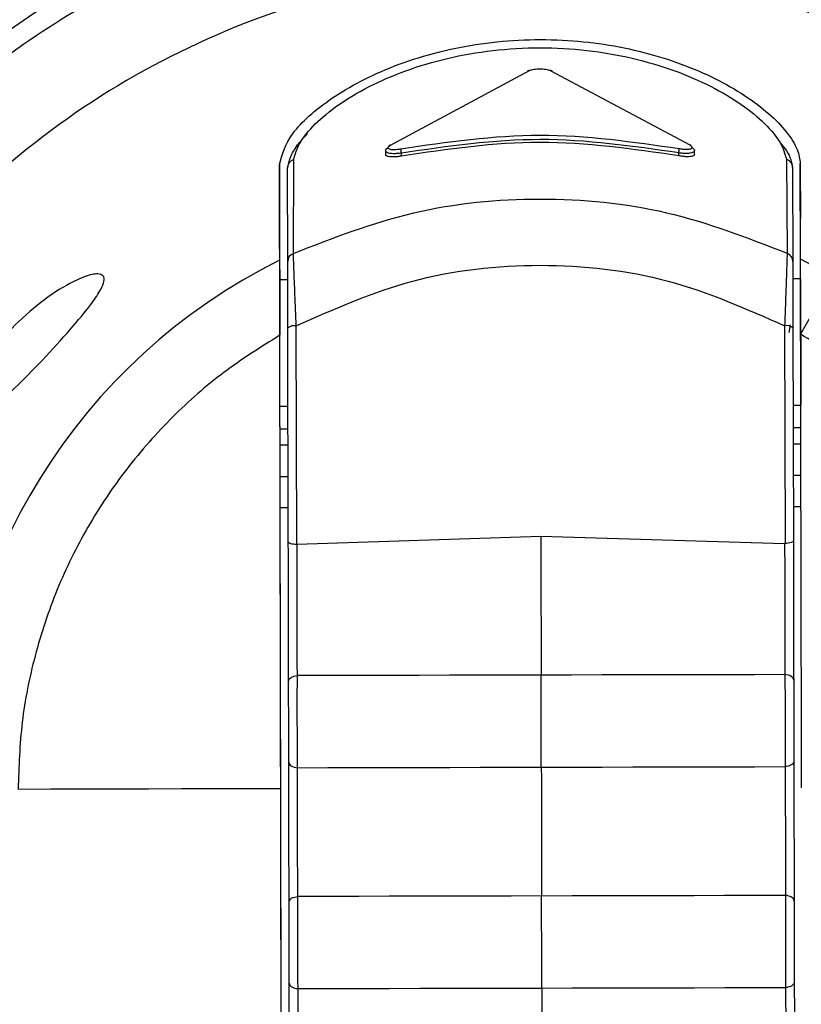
# Model space of a CAD drawing. Header units: inches. Extents: x 170 to 312, y 215 to 248.
# Tile 9 of 216: x 182.3089 to 182.3613, y 222.2951 to 222.3611. Entities that reach past the tile are written whole.
import ezdxf

# ---------------------------------------------------------------- set-up
doc = ezdxf.new("R2010")
doc.units = ezdxf.units.IN
doc.header["$LTSCALE"] = 0.25
doc.header["$MEASUREMENT"] = 0
doc.layers.add('STANDARD MOTOR LH', color=7, linetype='Continuous')

msp = doc.modelspace()

# ---------------------------------------------------------------- linework, layer by layer
at = {"layer": 'STANDARD MOTOR LH'}
for p, q in [((182.333741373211, 222.3526813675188), (182.3430600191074, 222.3576794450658)), ((182.3444513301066, 222.3576807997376), (182.3537906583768, 222.3526984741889)), ((182.3334232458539, 222.352305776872), (182.3334237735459, 222.3520560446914)), ((182.3344811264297, 222.3519513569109), (182.3344807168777, 222.3521465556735)), ((182.3530534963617, 222.3519669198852), (182.3530530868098, 222.3521622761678)), ((182.3541103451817, 222.3520734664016), (182.3541098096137, 222.3523236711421)), ((182.3263137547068, 222.3513726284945), (182.3263272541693, 222.3449667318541)), ((182.3263214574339, 222.3477180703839), (182.3263137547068, 222.3513726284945)), ((182.3272491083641, 222.3454305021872), (182.3272685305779, 222.3517116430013)), ((182.3602686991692, 222.3517382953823), (182.3603148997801, 222.3454434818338)), ((182.3612114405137, 222.3450402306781), (182.3611979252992, 222.3514461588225)), ((182.3611979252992, 222.3514461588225), (182.3612056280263, 222.3477916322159)), ((182.3268686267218, 222.3448795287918), (182.3268554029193, 222.3511511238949)), ((182.3606825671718, 222.3511801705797), (182.3606958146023, 222.344895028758)), ((182.326330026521, 222.3436511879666), (182.3263214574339, 222.3477180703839)), ((182.3272872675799, 222.3443678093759), (182.3272491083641, 222.3454305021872)), ((182.3634226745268, 222.3438685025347), (182.3612114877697, 222.3450402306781)), ((182.3268712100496, 222.3436523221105), (182.326330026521, 222.3436511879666)), ((182.3612142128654, 222.3437247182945), (182.3606982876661, 222.3437236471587)), ((182.3269081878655, 222.3261119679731), (182.3268779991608, 222.3404313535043)), ((182.3274676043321, 222.32594049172), (182.3274367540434, 222.3405756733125)), ((182.3601464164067, 222.3405804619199), (182.3601771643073, 222.3259929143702)), ((182.3605287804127, 222.3406500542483), (182.3604357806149, 222.3401308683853)), ((182.3607052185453, 222.3404387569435), (182.360735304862, 222.3261657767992)), ((182.326347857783, 222.3351944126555), (182.3268890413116, 222.3351955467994)), ((182.3607161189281, 222.3352668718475), (182.3612320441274, 222.3352679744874)), ((182.3612320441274, 222.3352679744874), (182.3612320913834, 222.3352679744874)), ((182.3268922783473, 222.3336582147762), (182.3263510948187, 222.3336570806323)), ((182.3263533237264, 222.3325999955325), (182.3263510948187, 222.3336570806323)), ((182.3612352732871, 222.3337306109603), (182.3607193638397, 222.3337295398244)), ((182.3263533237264, 222.3325999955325), (182.326894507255, 222.3326011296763)), ((182.3607215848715, 222.3326724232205), (182.3612375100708, 222.3326735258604)), ((182.326357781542, 222.3304857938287), (182.3268989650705, 222.3304869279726)), ((182.360726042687, 222.3305582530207), (182.3612419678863, 222.3305593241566)), ((182.326903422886, 222.3283727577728), (182.3263622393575, 222.3283715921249)), ((182.3265570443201, 222.2359643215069), (182.3263622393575, 222.3283715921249)), ((182.3612464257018, 222.3284451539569), (182.3607305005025, 222.328444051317)), ((182.3274977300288, 222.3259405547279), (182.3438209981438, 222.3264892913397)), ((182.3438209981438, 222.3264892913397), (182.3601465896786, 222.3259928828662)), ((182.3274977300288, 222.3259405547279), (182.3274676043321, 222.32594049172)), ((182.3601771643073, 222.3259929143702), (182.3601465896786, 222.3259928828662)), ((182.3265106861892, 222.2579538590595), (182.3264019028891, 222.3095568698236))]:
    msp.add_line(p, q, dxfattribs=at)
at = {"layer": 'STANDARD MOTOR LH', "flags": 128}
for points in [[(182.326347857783, 222.3351944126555), (182.3263477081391, 222.3352664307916), (182.3263465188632, 222.3358277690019), (182.3263443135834, 222.336874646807), (182.3263413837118, 222.3382656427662), (182.3263381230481, 222.3398129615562), (182.3263349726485, 222.3413075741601), (182.3263323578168, 222.3425476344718), (182.3263306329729, 222.343365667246), (182.326330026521, 222.3436511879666)], [(182.3612142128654, 222.3437247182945), (182.3612143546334, 222.3436527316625), (182.3612155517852, 222.3430913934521), (182.361217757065, 222.3420445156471), (182.3612206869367, 222.3406534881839), (182.3612239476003, 222.3391062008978), (182.361227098, 222.337611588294), (182.3612297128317, 222.3363715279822), (182.3612314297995, 222.3355534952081), (182.3612320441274, 222.3352679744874)], [(182.3634226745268, 222.3438685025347), (182.3632805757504, 222.343619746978), (182.363092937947, 222.3432912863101), (182.3628627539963, 222.3428883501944), (182.3625936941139, 222.3424173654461), (182.3622900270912, 222.3418857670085), (182.3619565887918, 222.3413020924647), (182.3615986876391, 222.3406755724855), (182.3612220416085, 222.3400161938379)], [(182.3263510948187, 222.3336570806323), (182.3263502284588, 222.3340695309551), (182.3263493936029, 222.3344661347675), (182.326348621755, 222.3348316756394), (182.326347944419, 222.3351520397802), (182.326347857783, 222.3351944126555)], [(182.326357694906, 222.3305264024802), (182.326357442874, 222.3306467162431), (182.326357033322, 222.3308421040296), (182.3263564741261, 222.3311050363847), (182.3263558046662, 222.3314254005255), (182.3263550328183, 222.3317909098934), (182.3263541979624, 222.3321875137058), (182.3263533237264, 222.3325999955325)], [(182.3263622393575, 222.3283715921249), (182.3263613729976, 222.3287840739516), (182.3263605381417, 222.3291806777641), (182.3263597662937, 222.3295461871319), (182.3263590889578, 222.3298665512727), (182.3263585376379, 222.3301294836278), (182.3263581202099, 222.3303248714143), (182.326357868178, 222.3304451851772), (182.326357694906, 222.3305264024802)], [(182.3269278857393, 222.3167668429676), (182.3269388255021, 222.316835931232), (182.3269715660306, 222.3169026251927), (182.3270249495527, 222.3169646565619), (182.3270971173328, 222.3170197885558), (182.3271855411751, 222.3170661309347), (182.3272871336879, 222.3171020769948), (182.3273983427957, 222.3171263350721), (182.3275152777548, 222.3171380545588)], [(182.3438406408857, 222.3171724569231), (182.341798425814, 222.3171681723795), (182.3397557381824, 222.317163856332), (182.3377130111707, 222.3171595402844), (182.335670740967, 222.3171552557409), (182.3336293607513, 222.3171509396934), (182.3315893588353, 222.3171466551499), (182.3295511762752, 222.3171423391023), (182.3275152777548, 222.3171380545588)], [(182.3601660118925, 222.3172068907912), (182.3581301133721, 222.3172026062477), (182.356091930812, 222.3171982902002), (182.3540519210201, 222.3171940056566), (182.3520105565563, 222.3171896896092), (182.3499682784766, 222.3171854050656), (182.347925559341, 222.3171810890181), (182.3458828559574, 222.3171767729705), (182.3438406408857, 222.3171724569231)], [(182.3607549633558, 222.3168381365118), (182.360743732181, 222.3169071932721), (182.3607107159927, 222.3169737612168), (182.3606570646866, 222.3170355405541), (182.3605846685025, 222.317090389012), (182.3604960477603, 222.317136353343), (182.3603943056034, 222.3171718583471), (182.3602830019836, 222.3171956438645), (182.3601660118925, 222.3172068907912)], [(182.3269393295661, 222.3113404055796), (182.3269505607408, 222.3112713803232), (182.3269835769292, 222.3112047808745), (182.3270372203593, 222.3111430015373), (182.3271096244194, 222.3110881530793), (182.3271982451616, 222.3110421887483), (182.3272999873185, 222.3110066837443), (182.3274112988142, 222.3109828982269), (182.3275282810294, 222.3109716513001)], [(182.3275282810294, 222.3109716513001), (182.3295641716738, 222.3109759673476), (182.3316023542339, 222.3109802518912), (182.3336423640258, 222.3109845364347), (182.3356837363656, 222.3109888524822), (182.3377260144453, 222.3109931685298), (182.3397687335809, 222.3109974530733), (182.3418114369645, 222.3110017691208), (182.3438536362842, 222.3110060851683)], [(182.3438536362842, 222.3110060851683), (182.3458958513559, 222.3110103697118), (182.3479385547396, 222.3110146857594), (182.3499812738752, 222.3110190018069), (182.3520235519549, 222.3110232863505), (182.3540649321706, 222.311027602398), (182.3561049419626, 222.3110319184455), (182.3581431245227, 222.311036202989), (182.3601790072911, 222.3110404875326)], [(182.3607663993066, 222.3114117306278), (182.3607554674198, 222.3113426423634), (182.3607227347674, 222.3112759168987), (182.3606693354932, 222.3112139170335), (182.3605971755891, 222.3111587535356), (182.3605087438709, 222.3111124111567), (182.360407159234, 222.3110764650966), (182.3602959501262, 222.3110522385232), (182.3601790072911, 222.3110404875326)], [(182.3264019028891, 222.3095568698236), (182.3241802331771, 222.309552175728), (182.3219638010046, 222.3095475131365), (182.3197531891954, 222.309542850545), (182.3175489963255, 222.3095381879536), (182.3153518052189, 222.3095335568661), (182.3131621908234, 222.3095289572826), (182.310980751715, 222.3095243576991), (182.3088080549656, 222.3095197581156)], [(182.3269590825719, 222.3019674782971), (182.3269700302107, 222.3020365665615), (182.3270027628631, 222.3021032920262), (182.3270561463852, 222.3021653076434), (182.3271283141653, 222.3022204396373), (182.3272167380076, 222.3022667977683), (182.3273183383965, 222.3023027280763), (182.3274295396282, 222.3023269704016), (182.3275464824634, 222.3023387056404)], [(182.3459140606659, 222.3023774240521), (182.3418296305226, 222.3023688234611), (182.3397869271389, 222.3023645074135), (182.3377442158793, 222.302360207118), (182.3357019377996, 222.3023559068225), (182.3336605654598, 222.3023515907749), (182.3316205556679, 222.3023472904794), (182.3295823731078, 222.3023430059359), (182.3275464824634, 222.3023387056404)], [(182.3601972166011, 222.3024075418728), (182.3581613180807, 222.3024032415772), (182.3561231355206, 222.3023989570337), (182.3540831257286, 222.3023946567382), (182.3520417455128, 222.3023903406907), (182.3499994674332, 222.3023860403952), (182.3479567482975, 222.3023817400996), (182.3459140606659, 222.3023774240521)], [(182.3607861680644, 222.3020388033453), (182.3607749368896, 222.3021078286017), (182.3607419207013, 222.3021744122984), (182.3606882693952, 222.3022362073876), (182.3606158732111, 222.3022910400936), (182.3605272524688, 222.3023370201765), (182.360425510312, 222.3023725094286), (182.3603141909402, 222.302396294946), (182.3601972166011, 222.3024075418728)], [(182.3269705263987, 222.2965410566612), (182.3269817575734, 222.2964720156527), (182.3270147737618, 222.2964054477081), (182.3270684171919, 222.2963436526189), (182.327140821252, 222.2962888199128), (182.3272294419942, 222.2962428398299), (182.327331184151, 222.2962073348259), (182.3274424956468, 222.2961835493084), (182.327559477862, 222.2961723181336)], [(182.3607976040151, 222.2966123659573), (182.3607866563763, 222.2965432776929), (182.3607539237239, 222.2964765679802), (182.3607005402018, 222.296414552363), (182.3606283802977, 222.2963594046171), (182.3605399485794, 222.2963130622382), (182.3604383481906, 222.2962771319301), (182.3603271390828, 222.2962528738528), (182.3602102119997, 222.2962411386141)], [(182.327559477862, 222.2961723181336), (182.3295953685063, 222.2961766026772), (182.3316335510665, 222.2961809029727), (182.3336735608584, 222.2961852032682), (182.3357149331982, 222.2961895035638), (182.3377572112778, 222.2961938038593), (182.3397999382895, 222.2961981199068), (182.3418426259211, 222.2962024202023), (182.3438848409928, 222.2962067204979)], [(182.3438848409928, 222.2962067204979), (182.3459270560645, 222.2962110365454), (182.3479697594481, 222.2962153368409), (182.3500124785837, 222.2962196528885), (182.3520547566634, 222.296223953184), (182.3540961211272, 222.2962282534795), (182.3561361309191, 222.296232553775), (182.3581743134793, 222.2962368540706), (182.3602102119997, 222.2962411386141)]]:
    msp.add_lwpolyline(points, dxfattribs=at)
at = {"layer": 'STANDARD MOTOR LH'}
for centre, radius, start, end in [((182.3438566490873, 222.3095938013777), 0.07336265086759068, 304.5814029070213, 235.6238336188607), ((182.3438439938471, 222.3095936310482), 0.06647414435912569, 309.7737854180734, 230.6860251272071), ((182.3438439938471, 222.3095936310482), 0.06644525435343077, 309.7944362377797, 230.6467784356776), ((182.3438439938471, 222.3095936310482), 0.0652415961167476, 310.6768779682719, 229.564690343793), ((182.3438439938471, 222.3095936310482), 0.06392017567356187, 311.6983682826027, 228.5431638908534), ((182.3438439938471, 222.3095936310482), 0.06203211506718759, 313.264643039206, 226.9769264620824), ((182.3430327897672, 222.3575458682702), 0.0001363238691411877, 78.47824008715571, 155.8409415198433), ((182.3444787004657, 222.3575470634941), 0.000136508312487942, 22.92819328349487, 101.5663887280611), ((182.3337394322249, 222.3525574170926), 0.0001239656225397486, 89.10285729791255, 173.6320293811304), ((182.3537928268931, 222.3525747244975), 0.0001237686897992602, 6.402040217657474, 91.00391454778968), ((182.3361698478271, 222.3525558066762), 0.001738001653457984, 184.613608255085, 193.6194565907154), ((182.3513874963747, 222.3525639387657), 0.001713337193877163, 346.4418037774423, 355.575453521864), ((182.3274686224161, 222.3448720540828), 0.0006000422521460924, 111.4587322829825, 179.2862496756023), ((182.3600961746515, 222.344885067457), 0.0005997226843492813, 0.9517178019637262, 68.610235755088), ((182.3438439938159, 222.3095936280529), 0.03947267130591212, 116.3445910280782, 180.1207844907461), ((182.3273196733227, 222.3398751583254), 0.0007102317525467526, 80.51155967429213, 128.4530619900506), ((182.3602661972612, 222.3398801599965), 0.000710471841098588, 51.83493038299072, 99.7060457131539)]:
    msp.add_arc(centre, radius, start, end, dxfattribs=at)
for points, knots in [([(182.5267131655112, 222.6703600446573), (182.5263010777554, 222.670394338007), (182.5254766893, 222.6704629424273), (182.5245091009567, 222.6709384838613), (182.5238191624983, 222.6714795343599), (182.5233481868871, 222.6719977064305), (182.5229690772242, 222.6725820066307), (182.5226910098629, 222.673217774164), (182.5223616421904, 222.6745676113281), (182.5225336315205, 222.6766582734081), (182.5224792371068, 222.6789450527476), (182.5224865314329, 222.681231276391), (182.5224933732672, 222.6862559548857), (182.5223324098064, 222.6926734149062), (182.5226420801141, 222.6981448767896), (182.5224797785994, 222.7000259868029), (182.5224587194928, 222.7000674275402), (182.5224336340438, 222.7001049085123), (182.5223919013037, 222.7001427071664), (182.5222579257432, 222.7001934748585), (182.5217464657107, 222.7001316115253), (182.5197578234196, 222.7002344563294), (182.5117102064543, 222.7000621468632), (182.4918914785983, 222.7002586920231), (182.4613278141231, 222.700140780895), (182.4124669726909, 222.7001874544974), (182.3635945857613, 222.7001670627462), (182.314726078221, 222.700171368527), (182.2841831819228, 222.7001682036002), (182.2597480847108, 222.70017355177), (182.2444781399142, 222.7001601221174), (182.2337851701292, 222.7001842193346), (182.2284441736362, 222.7001504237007), (182.2257659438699, 222.7001981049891), (182.2245326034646, 222.7001356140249), (182.2240268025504, 222.7001905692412), (182.2239024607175, 222.7001509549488), (182.2238663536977, 222.7001257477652), (182.2238429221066, 222.7001032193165), (182.2238233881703, 222.7000775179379), (182.2238087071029, 222.7000497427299), (182.2237981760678, 222.700020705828), (182.2237939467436, 222.6999958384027), (182.2237921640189, 222.6999783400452), (182.2237914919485, 222.6999607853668), (182.2237922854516, 222.6999081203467), (182.2237909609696, 222.6996975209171), (182.2237931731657, 222.6988550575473), (182.2237894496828, 222.6954853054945), (182.2237919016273, 222.6909922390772), (182.223792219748, 222.6864991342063), (182.2237906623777, 222.6832899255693), (182.2238024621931, 222.6797414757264), (182.2237589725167, 222.676524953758), (182.2238102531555, 222.6743520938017), (182.2237080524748, 222.6736920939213), (182.2235464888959, 222.6731319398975), (182.2233150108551, 222.6725964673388), (182.2229370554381, 222.6720083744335), (182.2223091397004, 222.6713155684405), (182.2213118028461, 222.6706383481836), (182.2194559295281, 222.6702260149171), (182.2171249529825, 222.6704041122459), (182.2134353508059, 222.6703342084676), (182.2069717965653, 222.6703877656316), (182.2005378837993, 222.6703109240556), (182.1956637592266, 222.6703879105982), (182.1944709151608, 222.6703433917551), (182.1941487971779, 222.6703707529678), (182.1940671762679, 222.670324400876), (182.1940267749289, 222.6702884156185), (182.1940034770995, 222.6702521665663), (182.193990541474, 222.6702179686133), (182.1939843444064, 222.6701916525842), (182.1939781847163, 222.6701324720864), (182.1939873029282, 222.6699059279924), (182.1939720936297, 222.6690016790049), (182.1939974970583, 222.6653825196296), (182.1939546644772, 222.6509100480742), (182.1939921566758, 222.6260968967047), (182.1939788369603, 222.5930145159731), (182.1939832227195, 222.5489040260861), (182.1939813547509, 222.5047937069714), (182.1939817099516, 222.4496557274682), (182.1939815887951, 222.4055453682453), (182.1939816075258, 222.3614349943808), (182.1939816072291, 222.3283522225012), (182.1939815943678, 222.29526944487), (182.1939816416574, 222.2650335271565), (182.1939815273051, 222.2417348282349), (182.1939817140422, 222.2274185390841), (182.1939814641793, 222.2206060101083), (182.1939817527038, 222.2173166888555), (182.1939811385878, 222.2155053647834), (182.1939828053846, 222.2142292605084), (182.1939809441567, 222.2135032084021), (182.1939818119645, 222.2133358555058), (182.193981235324, 222.2133017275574), (182.1939837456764, 222.2132728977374), (182.1939911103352, 222.2132414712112), (182.194004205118, 222.2132098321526), (182.194021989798, 222.2131822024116), (182.1940429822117, 222.2131586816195), (182.1940754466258, 222.2131319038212), (182.1941249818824, 222.2131067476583), (182.1942720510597, 222.2130958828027), (182.1948043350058, 222.213113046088), (182.1969551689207, 222.2130839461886), (182.2006347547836, 222.2131094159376), (182.2055451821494, 222.2131003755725), (182.2118542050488, 222.2131032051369), (182.2165270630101, 222.213102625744), (182.2195633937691, 222.213102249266)], [0, 0, 0, 0, 0.001413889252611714, 0.00282850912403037, 0.003628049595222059, 0.004427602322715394, 0.005227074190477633, 0.006016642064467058, 0.006806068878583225, 0.00998608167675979, 0.01313352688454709, 0.01470724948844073, 0.01785469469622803, 0.03044447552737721, 0.03673936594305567, 0.03681891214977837, 0.03685839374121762, 0.03689777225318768, 0.03697423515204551, 0.03704737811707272, 0.03738361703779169, 0.03869834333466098, 0.04395728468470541, 0.06499301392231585, 0.1070645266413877, 0.1491360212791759, 0.2332790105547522, 0.2753505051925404, 0.3174220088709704, 0.3384577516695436, 0.3594934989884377, 0.3700113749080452, 0.3752703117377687, 0.3778997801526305, 0.3792145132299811, 0.3795432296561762, 0.379618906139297, 0.3796564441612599, 0.379693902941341, 0.3797304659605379, 0.3797671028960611, 0.379801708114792, 0.3798363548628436, 0.3798536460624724, 0.3798622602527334, 0.3798968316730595, 0.3800349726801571, 0.3805875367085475, 0.3827978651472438, 0.3916392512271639, 0.3960599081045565, 0.3982702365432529, 0.4026908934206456, 0.4082767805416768, 0.4093563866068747, 0.4101619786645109, 0.4105637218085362, 0.4113623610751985, 0.4121609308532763, 0.4129595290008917, 0.4145733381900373, 0.4162144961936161, 0.4193997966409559, 0.4225766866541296, 0.428930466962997, 0.4416380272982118, 0.4448149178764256, 0.4456091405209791, 0.4458080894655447, 0.4458858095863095, 0.4459241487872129, 0.4459940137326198, 0.4460312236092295, 0.4460497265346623, 0.4460869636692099, 0.4462355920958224, 0.4468289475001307, 0.4492023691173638, 0.4586960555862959, 0.4966708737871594, 0.5346456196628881, 0.5726204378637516, 0.6485700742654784, 0.6865448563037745, 0.7624944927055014, 0.8004692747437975, 0.8384440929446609, 0.8764188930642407, 0.9143936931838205, 0.9425650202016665, 0.9566506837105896, 0.9636935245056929, 0.9660247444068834, 0.9679778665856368, 0.9699309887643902, 0.9704192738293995, 0.970477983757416, 0.9705073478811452, 0.9705367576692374, 0.9705774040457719, 0.9706180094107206, 0.9706540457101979, 0.9706900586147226, 0.9707260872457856, 0.9707987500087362, 0.9708765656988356, 0.9712287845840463, 0.9726376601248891, 0.9782731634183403, 0.9839086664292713, 0.9895441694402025, 0.9999999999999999, 0.9999999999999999, 0.9999999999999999, 0.9999999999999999]), ([(182.2195633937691, 222.213102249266), (182.2197503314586, 222.2130948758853), (182.2204056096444, 222.213069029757), (182.2211604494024, 222.2128260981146), (182.2217721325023, 222.2124850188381), (182.2220616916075, 222.2122904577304), (182.2226115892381, 222.2118528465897), (182.2230696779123, 222.2112972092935), (182.2233954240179, 222.2106746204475), (182.22367124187, 222.2100265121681), (182.2238873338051, 222.2085037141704), (182.2237602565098, 222.2061819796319), (182.2238097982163, 222.2024683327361), (182.2237783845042, 222.1959742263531), (182.2237934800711, 222.1894785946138), (182.2237914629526, 222.1847229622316), (182.2237918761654, 222.1836609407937), (182.2237917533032, 222.183517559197), (182.2237918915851, 222.1834672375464), (182.2238015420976, 222.1834245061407), (182.2238232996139, 222.1833860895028), (182.2238481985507, 222.1833518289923), (182.2238895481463, 222.1833170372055), (182.2240118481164, 222.1832731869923), (182.2244630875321, 222.1833230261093), (182.2262168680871, 222.1832404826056), (182.2333022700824, 222.1833787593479), (182.2507651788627, 222.1832220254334), (182.288453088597, 222.1833425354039), (182.3314911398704, 222.1832877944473), (182.374544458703, 222.1832869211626), (182.4175818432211, 222.1833271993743), (182.4606995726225, 222.1830667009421), (182.4982271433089, 222.1836012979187), (182.5152175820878, 222.1829361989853), (182.5213191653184, 222.1833952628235), (182.522224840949, 222.183233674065), (182.522405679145, 222.183331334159), (182.5224370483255, 222.1833628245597), (182.5224621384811, 222.1833981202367), (182.5224790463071, 222.1834390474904), (182.5224835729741, 222.1834743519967), (182.522485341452, 222.1834995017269), (182.5224838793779, 222.1835582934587), (182.5224863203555, 222.1837931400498), (182.5224822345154, 222.1847330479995), (182.5224894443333, 222.1884917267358), (182.5224804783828, 222.1935047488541), (182.522490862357, 222.1992307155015), (182.5224635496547, 222.2033356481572), (182.5225429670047, 222.2068212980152), (182.5223849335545, 222.2091592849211), (182.5227539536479, 222.2104178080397), (182.5230649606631, 222.211049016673), (182.5234062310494, 222.2115264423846), (182.5239642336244, 222.2121305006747), (182.5248456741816, 222.2127668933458), (182.5266934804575, 222.2132488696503), (182.5290396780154, 222.213053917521), (182.532749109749, 222.2131307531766), (182.5359976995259, 222.2131000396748), (182.5401712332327, 222.2131037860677), (182.5443469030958, 222.2130945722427), (182.5485153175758, 222.2131199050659), (182.5510724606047, 222.2130905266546), (182.5518088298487, 222.2131165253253), (182.5521139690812, 222.213094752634), (182.5521892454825, 222.2131251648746), (182.5522244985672, 222.2131508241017), (182.5522473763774, 222.2131729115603), (182.5522714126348, 222.2132066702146), (182.5522857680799, 222.2132408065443), (182.5522933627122, 222.2132775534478), (182.552297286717, 222.2133396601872), (182.5522910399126, 222.2135764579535), (182.5523014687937, 222.2145239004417), (182.552284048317, 222.2183130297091), (182.5523134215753, 222.2334706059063), (182.5522876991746, 222.2594542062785), (182.5522968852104, 222.2940994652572), (182.5522944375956, 222.3287445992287), (182.5522952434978, 222.3749381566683), (182.5522949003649, 222.4211317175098), (182.5522949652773, 222.478873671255), (182.5522949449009, 222.5250672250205), (182.5522949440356, 222.5654865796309), (182.5522949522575, 222.5943575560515), (182.5522949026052, 222.619535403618), (182.5522950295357, 222.6428666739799), (182.5522948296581, 222.6566133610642), (182.5522950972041, 222.6631548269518), (182.5522947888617, 222.6663070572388), (182.5522954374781, 222.6680338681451), (182.5522936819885, 222.6692452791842), (182.5522956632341, 222.6699417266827), (182.5522946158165, 222.6701115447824), (182.5522955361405, 222.6701585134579), (182.5522925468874, 222.6701931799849), (182.5522834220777, 222.6702260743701), (182.5522703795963, 222.6702562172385), (182.5522522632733, 222.6702827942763), (182.5522310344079, 222.6703060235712), (182.5521981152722, 222.670332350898), (182.5520969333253, 222.6703775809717), (182.5516880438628, 222.6703319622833), (182.5501295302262, 222.6704070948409), (182.5462112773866, 222.6703214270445), (182.5403734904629, 222.6703722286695), (182.533467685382, 222.6703570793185), (182.5289646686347, 222.6703590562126), (182.5267131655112, 222.6703600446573)], [0, 0, 0, 0, 0.0006438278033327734, 0.002256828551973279, 0.002656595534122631, 0.00305635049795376, 0.003456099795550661, 0.005076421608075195, 0.005476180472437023, 0.005875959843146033, 0.007496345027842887, 0.01069239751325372, 0.01388774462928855, 0.02027845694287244, 0.03305986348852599, 0.03625521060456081, 0.03665463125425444, 0.03671744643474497, 0.0367488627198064, 0.03682804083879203, 0.03686422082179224, 0.03690040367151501, 0.03697364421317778, 0.03704605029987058, 0.03734123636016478, 0.03849940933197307, 0.04313209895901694, 0.06166285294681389, 0.09872436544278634, 0.1728473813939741, 0.2099088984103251, 0.2469704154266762, 0.3210934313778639, 0.3581549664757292, 0.3766856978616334, 0.3790020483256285, 0.379581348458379, 0.3796586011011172, 0.3796967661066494, 0.379733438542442, 0.3798073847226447, 0.3798460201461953, 0.3798556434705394, 0.3798941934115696, 0.3800482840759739, 0.3806647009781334, 0.3831303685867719, 0.3929930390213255, 0.3979243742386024, 0.4028557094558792, 0.4071090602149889, 0.4099861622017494, 0.4107907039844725, 0.4115951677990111, 0.4123996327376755, 0.4128008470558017, 0.414427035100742, 0.4160539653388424, 0.4192645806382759, 0.4224586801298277, 0.4288468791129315, 0.4304439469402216, 0.4368321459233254, 0.443220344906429, 0.4448174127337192, 0.44561592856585, 0.4457757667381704, 0.4458517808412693, 0.4458892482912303, 0.4459255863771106, 0.4459607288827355, 0.4460314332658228, 0.4460508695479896, 0.4460898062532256, 0.4462451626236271, 0.4468665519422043, 0.4493520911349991, 0.4592942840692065, 0.499063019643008, 0.5388317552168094, 0.5786004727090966, 0.6183692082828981, 0.697906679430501, 0.7376754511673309, 0.8172129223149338, 0.8569816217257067, 0.8768660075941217, 0.9166347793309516, 0.9436855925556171, 0.9572109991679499, 0.9639737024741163, 0.9662121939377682, 0.9680662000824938, 0.9699202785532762, 0.9703838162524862, 0.9704646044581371, 0.9705050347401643, 0.9705455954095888, 0.9705838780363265, 0.970622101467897, 0.9706581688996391, 0.9706941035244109, 0.9707301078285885, 0.9708027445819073, 0.9710683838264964, 0.9721009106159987, 0.9762311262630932, 0.9844915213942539, 0.9922457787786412, 0.9999999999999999, 0.9999999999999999, 0.9999999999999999, 0.9999999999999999]), ([(182.3437160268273, 222.370295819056), (182.3410676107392, 222.3701899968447), (182.3357707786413, 222.3699783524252), (182.3279642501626, 222.3683494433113), (182.3204292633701, 222.3657897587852), (182.3132949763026, 222.3622485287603), (182.3066833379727, 222.3578117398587), (182.3007076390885, 222.3525484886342), (182.2954696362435, 222.3465506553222), (182.2910607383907, 222.3399203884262), (182.2875496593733, 222.3327712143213), (182.2850217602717, 222.3252255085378), (182.2834257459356, 222.3174121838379), (182.2832364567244, 222.3121145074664), (182.2831418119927, 222.3094656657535)], [0, 0, 0, 0, 0.08333334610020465, 0.166666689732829, 0.2499999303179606, 0.3333334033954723, 0.4166667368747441, 0.5000000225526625, 0.5833333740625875, 0.6666665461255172, 0.7499999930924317, 0.8333333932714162, 0.9166665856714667, 1, 1, 1, 1]), ([(182.3863548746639, 222.266325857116), (182.3865230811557, 222.2664702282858), (182.3889507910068, 222.2685539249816), (182.3927937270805, 222.2734715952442), (182.39764893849, 222.2809707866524), (182.4012437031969, 222.2891952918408), (182.4036215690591, 222.2978330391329), (182.4046985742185, 222.306732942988), (182.4044601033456, 222.3156927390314), (182.4029089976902, 222.3245210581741), (182.4000794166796, 222.3330260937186), (182.3960325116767, 222.3410239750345), (182.3908558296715, 222.3483413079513), (182.384661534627, 222.3548203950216), (182.3775836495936, 222.3603186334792), (182.3697753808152, 222.3647255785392), (182.3614058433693, 222.3679138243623), (182.3526559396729, 222.369933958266), (182.3466959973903, 222.3701751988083), (182.3437160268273, 222.370295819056)], [0, 0, 0, 0, 0.00463120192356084, 0.06684173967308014, 0.129052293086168, 0.1912629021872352, 0.2534734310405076, 0.3156840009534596, 0.3778944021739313, 0.4401049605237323, 0.5023155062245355, 0.5645262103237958, 0.6267366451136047, 0.6889472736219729, 0.7511579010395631, 0.8133683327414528, 0.8755788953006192, 0.9377894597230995, 0.9999999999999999, 0.9999999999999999, 0.9999999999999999, 0.9999999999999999]), ([(182.343728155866, 222.364541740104), (182.3401322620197, 222.3643296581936), (182.3329404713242, 222.3639054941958), (182.3225732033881, 222.3606162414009), (182.313022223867, 222.3555178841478), (182.3046587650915, 222.3486139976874), (182.2977902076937, 222.3402214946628), (182.2927321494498, 222.3306491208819), (182.2894866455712, 222.3202680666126), (182.2890928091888, 222.3130745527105), (182.2888958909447, 222.3094777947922)], [0, 0, 0, 0, 0.1249999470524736, 0.2499999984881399, 0.374999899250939, 0.5000001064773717, 0.6249998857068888, 0.7500000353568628, 0.8749999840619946, 1, 1, 1, 1]), ([(182.386336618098, 222.2749870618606), (182.3880963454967, 222.2772613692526), (182.3919978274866, 222.2823037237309), (182.3960130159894, 222.2914048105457), (182.3985556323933, 222.3016092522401), (182.3990662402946, 222.3121391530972), (182.3975834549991, 222.3225671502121), (182.394145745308, 222.3325263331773), (182.388882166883, 222.341652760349), (182.381982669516, 222.3496122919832), (182.3736981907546, 222.356128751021), (182.3643295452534, 222.3609168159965), (182.3542166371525, 222.3639842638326), (182.3472243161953, 222.3643559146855), (182.343728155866, 222.364541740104)], [0, 0, 0, 0, 0.06950211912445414, 0.1540927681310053, 0.2386835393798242, 0.3232743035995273, 0.4078648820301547, 0.4924555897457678, 0.5770465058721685, 0.6616370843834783, 0.746227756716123, 0.8308185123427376, 0.9154092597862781, 1, 1, 1, 1]), ([(182.3263137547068, 222.3513726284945), (182.3264925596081, 222.3520475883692), (182.3268498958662, 222.3533964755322), (182.3296472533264, 222.3558980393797), (182.3331519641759, 222.3577508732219), (182.3366000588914, 222.3588697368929), (182.3403170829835, 222.3596590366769), (182.3452285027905, 222.3599166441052), (182.350862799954, 222.3590452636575), (182.3557286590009, 222.3572198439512), (182.3587702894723, 222.3551930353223), (182.3603437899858, 222.3535438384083), (182.3610703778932, 222.3523905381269), (182.3611569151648, 222.3517498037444), (182.3611979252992, 222.3514461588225)], [0, 0, 0, 0, 0.1028714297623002, 0.205585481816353, 0.3120897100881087, 0.366756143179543, 0.4214120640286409, 0.5273750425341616, 0.6302824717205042, 0.7341758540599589, 0.8417360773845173, 0.8963062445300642, 0.950859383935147, 0.9999999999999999, 0.9999999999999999, 0.9999999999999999, 0.9999999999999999]), ([(182.3272685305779, 222.3517116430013), (182.3273708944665, 222.3520788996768), (182.3275758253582, 222.3528141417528), (182.3286335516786, 222.3540949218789), (182.330197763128, 222.3553920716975), (182.3322556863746, 222.3566267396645), (182.3347293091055, 222.3577029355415), (182.3375365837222, 222.35854213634), (182.3405832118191, 222.3590758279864), (182.3437540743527, 222.3592620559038), (182.3469252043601, 222.359081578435), (182.3499737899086, 222.3585539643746), (182.3527838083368, 222.3577199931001), (182.3552610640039, 222.3566481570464), (182.3573238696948, 222.355416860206), (182.3588933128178, 222.3541216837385), (182.3599568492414, 222.3528415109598), (182.3601648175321, 222.3521057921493), (182.3602686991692, 222.3517382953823)], [0, 0, 0, 0, 0.06208697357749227, 0.1242971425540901, 0.1866324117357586, 0.2491098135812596, 0.3117149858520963, 0.3744042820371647, 0.4371824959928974, 0.4999810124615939, 0.5627839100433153, 0.6255596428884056, 0.6882553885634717, 0.7508597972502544, 0.8133429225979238, 0.87568447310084, 0.9379035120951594, 1, 1, 1, 1]), ([(182.3430600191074, 222.3576794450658), (182.3431027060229, 222.3576958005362), (182.3431881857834, 222.3577285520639), (182.3433598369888, 222.3577640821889), (182.3435511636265, 222.3577871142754), (182.3437549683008, 222.3577948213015), (182.3439594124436, 222.357787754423), (182.3441507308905, 222.3577648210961), (182.3443230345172, 222.3577296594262), (182.3444086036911, 222.3576970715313), (182.3444513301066, 222.3576807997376)], [0, 0, 0, 0, 0.1247993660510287, 0.2499084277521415, 0.3742854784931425, 0.4998815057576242, 0.6249990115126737, 0.7501489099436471, 0.8752443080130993, 1, 1, 1, 1]), ([(182.3268554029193, 222.3511511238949), (182.3269063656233, 222.3513851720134), (182.3270115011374, 222.3518680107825), (182.3274569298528, 222.3526502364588), (182.3279591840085, 222.3531964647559), (182.3281945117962, 222.3534523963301)], [0, 0, 0, 0, 0.3333174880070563, 0.6876304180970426, 0.9999999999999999, 0.9999999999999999, 0.9999999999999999, 0.9999999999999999]), ([(182.3530957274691, 222.3524317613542), (182.3499856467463, 222.3528802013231), (182.3437656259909, 222.3537770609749), (182.3375468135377, 222.3528696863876), (182.3344374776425, 222.3524160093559)], [0, 0, 0, 0, 0.5000113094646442, 1, 1, 1, 1]), ([(182.3336070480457, 222.3524494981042), (182.3335969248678, 222.3524708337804), (182.3335766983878, 222.3525134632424), (182.3336221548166, 222.352594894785), (182.3337014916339, 222.3526524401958), (182.333741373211, 222.3526813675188)], [0, 0, 0, 0, 0.3325731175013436, 0.6644932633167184, 1, 1, 1, 1]), ([(182.3530530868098, 222.3521622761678), (182.3499573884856, 222.3526085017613), (182.3437659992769, 222.3535009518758), (182.3375758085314, 222.3525980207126), (182.3344807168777, 222.3521465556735)], [0, 0, 0, 0, 0.500000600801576, 1, 1, 1, 1]), ([(182.3530534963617, 222.3519669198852), (182.3499576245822, 222.3524159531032), (182.3437662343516, 222.3533139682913), (182.3375760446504, 222.3524055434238), (182.3344811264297, 222.3519513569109)], [0, 0, 0, 0, 0.5000285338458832, 1, 1, 1, 1]), ([(182.3537906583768, 222.3526984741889), (182.3538303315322, 222.3526697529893), (182.3539096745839, 222.3526123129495), (182.3539558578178, 222.3525308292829), (182.3539361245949, 222.3524879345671), (182.3539262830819, 222.3524665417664)], [0, 0, 0, 0, 0.3339164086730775, 0.6678053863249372, 0.9999999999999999, 0.9999999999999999, 0.9999999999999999, 0.9999999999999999]), ([(182.3598490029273, 222.3528264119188), (182.3600038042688, 222.3526469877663), (182.3605161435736, 222.3520531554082), (182.3606141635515, 222.3515389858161), (182.3606825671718, 222.3511801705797)], [0, 0, 0, 0, 0.3021461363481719, 1, 1, 1, 1]), ([(182.3334467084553, 222.3522391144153), (182.3334341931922, 222.3522674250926), (182.3334092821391, 222.3523237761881), (182.3334687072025, 222.3524241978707), (182.333565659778, 222.3524921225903), (182.333613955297, 222.3525259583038)], [0, 0, 0, 0, 0.3362985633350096, 0.6693867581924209, 1, 1, 1, 1]), ([(182.3344811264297, 222.3519513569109), (182.3343853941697, 222.3519345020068), (182.334193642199, 222.3519007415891), (182.3339298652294, 222.3518829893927), (182.3337037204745, 222.3518894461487), (182.3335384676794, 222.3519258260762), (182.333436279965, 222.3519808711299), (182.3334320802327, 222.3520331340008), (182.3334302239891, 222.3520562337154)], [0, 0, 0, 0, 0.1740921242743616, 0.3487069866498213, 0.5205908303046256, 0.6918660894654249, 0.8638076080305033, 1, 1, 1, 1]), ([(182.3344807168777, 222.3521465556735), (182.3343857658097, 222.3521341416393), (182.3341957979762, 222.3521093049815), (182.333931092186, 222.3521019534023), (182.3337068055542, 222.3521197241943), (182.333531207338, 222.3521650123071), (182.3334750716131, 222.3522142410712), (182.3334467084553, 222.3522391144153)], [0, 0, 0, 0, 0.1988145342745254, 0.3977666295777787, 0.5974089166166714, 0.7965866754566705, 1, 1, 1, 1]), ([(182.3344374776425, 222.3524160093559), (182.3343611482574, 222.3524026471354), (182.3342084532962, 222.3523759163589), (182.3339961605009, 222.35236178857), (182.333814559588, 222.3523674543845), (182.3336756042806, 222.3523960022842), (182.3336299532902, 222.3524316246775), (182.3336070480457, 222.3524494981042)], [0, 0, 0, 0, 0.2000925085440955, 0.4002798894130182, 0.601343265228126, 0.7999752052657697, 1, 1, 1, 1]), ([(182.3540861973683, 222.3522563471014), (182.3540579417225, 222.3522315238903), (182.3540038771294, 222.352184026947), (182.3538318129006, 222.3521391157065), (182.3536090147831, 222.3521188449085), (182.3533378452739, 222.3521237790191), (182.3531480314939, 222.3521494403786), (182.3530530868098, 222.3521622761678)], [0, 0, 0, 0, 0.2026867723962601, 0.3878225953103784, 0.6016763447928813, 0.8007588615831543, 1, 1, 1, 1]), ([(182.3541039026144, 222.3520736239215), (182.3541021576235, 222.3520505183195), (182.354098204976, 222.35199818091), (182.3539961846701, 222.3519429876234), (182.3538310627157, 222.3519062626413), (182.3536049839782, 222.351899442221), (182.3533411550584, 222.3519167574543), (182.3531493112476, 222.3519502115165), (182.3530534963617, 222.3519669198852)], [0, 0, 0, 0, 0.1360369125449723, 0.3081425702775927, 0.4792778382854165, 0.651286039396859, 0.8258375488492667, 1, 1, 1, 1]), ([(182.3539262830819, 222.3524665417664), (182.3539032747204, 222.3524486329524), (182.3538574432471, 222.3524129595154), (182.3537182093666, 222.3523844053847), (182.3535372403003, 222.3523782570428), (182.3533250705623, 222.3523919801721), (182.3531722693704, 222.3524184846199), (182.3530957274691, 222.3524317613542)], [0, 0, 0, 0, 0.2003011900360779, 0.3989896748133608, 0.5996256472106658, 0.7994425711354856, 1, 1, 1, 1]), ([(182.3539181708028, 222.3525437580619), (182.3539668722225, 222.3525097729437), (182.3540644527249, 222.3524416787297), (182.3541238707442, 222.3523410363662), (182.3540987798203, 222.3522846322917), (182.3540861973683, 222.3522563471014)], [0, 0, 0, 0, 0.3318695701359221, 0.6649498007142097, 0.9999999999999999, 0.9999999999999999, 0.9999999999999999, 0.9999999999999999]), ([(182.3272685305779, 222.3517116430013), (182.3272115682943, 222.3516863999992), (182.3270949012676, 222.3516346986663), (182.3269610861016, 222.3514977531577), (182.3268716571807, 222.3513315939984), (182.326860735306, 222.3512103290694), (182.3268554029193, 222.3511511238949)], [0, 0, 0, 0, 0.2441102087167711, 0.4999731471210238, 0.755871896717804, 1, 1, 1, 1]), ([(182.3606825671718, 222.3511801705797), (182.3606770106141, 222.3512392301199), (182.3606656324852, 222.3513601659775), (182.360575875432, 222.3515256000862), (182.3604420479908, 222.3516618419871), (182.3603255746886, 222.3517132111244), (182.3602686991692, 222.3517382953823)], [0, 0, 0, 0, 0.2441966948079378, 0.5000400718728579, 0.7558626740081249, 0.9999999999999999, 0.9999999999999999, 0.9999999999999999, 0.9999999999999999]), ([(182.3272491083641, 222.3454305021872), (182.3299057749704, 222.3464623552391), (182.3352191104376, 222.3485260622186), (182.3437804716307, 222.3493345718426), (182.3523424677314, 222.348532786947), (182.3576574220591, 222.3464732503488), (182.3603148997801, 222.3454434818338)], [0, 0, 0, 0, 0.2499998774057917, 0.4999999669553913, 0.7499999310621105, 1, 1, 1, 1]), ([(182.3603148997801, 222.3454434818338), (182.3603078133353, 222.3452170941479), (182.3602936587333, 222.3447649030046), (182.3602552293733, 222.3435927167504), (182.3602066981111, 222.3421853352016), (182.3601664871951, 222.3411148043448), (182.3601464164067, 222.3405804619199)], [0, 0, 0, 0, 0.2514064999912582, 0.502164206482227, 0.7515113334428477, 1, 1, 1, 1]), ([(182.3263272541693, 222.3449667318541), (182.326327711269, 222.3447497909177), (182.3263287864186, 222.3442395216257), (182.326331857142, 222.3427860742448), (182.326335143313, 222.3412219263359), (182.3263372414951, 222.340229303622), (182.3263378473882, 222.33994266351)], [0, 0, 0, 0, 0.2339255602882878, 0.5502190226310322, 0.8701165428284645, 1, 1, 1, 1]), ([(182.3268779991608, 222.3404313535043), (182.3268769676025, 222.3409210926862), (182.3268749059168, 222.3418998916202), (182.3268721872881, 222.3431878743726), (182.3268699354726, 222.3442589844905), (182.3268690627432, 222.3446727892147), (182.3268686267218, 222.3448795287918)], [0, 0, 0, 0, 0.250261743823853, 0.5001762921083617, 0.7502847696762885, 1, 1, 1, 1]), ([(182.3606958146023, 222.344895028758), (182.360696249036, 222.344687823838), (182.3606971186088, 222.3442730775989), (182.3606993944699, 222.343199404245), (182.3607021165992, 222.3419092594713), (182.360704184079, 222.3409291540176), (182.3607052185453, 222.3404387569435)], [0, 0, 0, 0, 0.2496898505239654, 0.4997850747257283, 0.7497167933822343, 1, 1, 1, 1]), ([(182.3612220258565, 222.3400161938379), (182.3612204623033, 222.3407589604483), (182.3612171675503, 222.3423241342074), (182.3612133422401, 222.3441340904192), (182.3612120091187, 222.3447693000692), (182.3612114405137, 222.3450402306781)], [0, 0, 0, 0, 0.3412140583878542, 0.7190135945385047, 1, 1, 1, 1]), ([(182.314148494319, 222.3440508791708), (182.3142836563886, 222.3440256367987), (182.3145546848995, 222.3439750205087), (182.3146079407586, 222.3435928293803), (182.3143523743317, 222.3429634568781), (182.3136810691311, 222.3419663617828), (182.3124141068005, 222.3404326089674), (182.3106704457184, 222.3385059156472), (182.3088345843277, 222.3366054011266), (182.3073088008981, 222.3352205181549), (182.306228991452, 222.3345059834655), (182.3055310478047, 222.3343592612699), (182.305200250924, 222.3347179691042), (182.3052392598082, 222.335487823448), (182.3055709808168, 222.3364659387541), (182.3062234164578, 222.3377205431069), (182.3073875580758, 222.3393718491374), (182.3090966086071, 222.341178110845), (182.3110811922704, 222.3427544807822), (182.3127941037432, 222.3437292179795), (182.3137754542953, 222.3440448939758), (182.3140929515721, 222.3440499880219), (182.314148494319, 222.3440508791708)], [0, 0, 0, 0, 0.03024468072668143, 0.06064697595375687, 0.08887489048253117, 0.1278502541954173, 0.1842688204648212, 0.2611550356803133, 0.3390478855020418, 0.4065825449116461, 0.460937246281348, 0.5054243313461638, 0.5501786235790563, 0.5885026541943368, 0.6237690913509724, 0.6608832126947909, 0.7153308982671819, 0.7892552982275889, 0.8651997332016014, 0.9401781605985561, 0.9895348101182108, 1, 1, 1, 1]), ([(182.3274367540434, 222.3405756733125), (182.3274068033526, 222.3413016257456), (182.3273467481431, 222.3427572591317), (182.3273071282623, 222.3438300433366), (182.3272872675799, 222.3443678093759)], [0, 0, 0, 0, 0.4987192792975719, 1, 1, 1, 1]), ([(182.3274367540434, 222.3405756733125), (182.3299985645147, 222.3417100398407), (182.3351996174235, 222.3440130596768), (182.3437909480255, 222.3449417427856), (182.3523825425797, 222.3440155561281), (182.3575842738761, 222.3417140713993), (182.3601464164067, 222.3405804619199)], [0, 0, 0, 0, 0.2462780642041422, 0.500000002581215, 0.7537221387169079, 1, 1, 1, 1]), ([(182.3263378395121, 222.33994266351), (182.3250635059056, 222.3391438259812), (182.3225103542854, 222.3375433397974), (182.3190781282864, 222.3345073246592), (182.316001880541, 222.3310411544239), (182.313401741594, 222.3271432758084), (182.3113287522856, 222.3229331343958), (182.3098726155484, 222.3185374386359), (182.3089648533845, 222.3140384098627), (182.3088603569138, 222.311026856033), (182.3088080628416, 222.3095197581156)], [0, 0, 0, 0, 0.122597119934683, 0.2456256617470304, 0.3724925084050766, 0.4999993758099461, 0.6268988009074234, 0.7543739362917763, 0.877079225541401, 1, 1, 1, 1]), ([(182.3264019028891, 222.3095568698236), (182.3263911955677, 222.314636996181), (182.3263696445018, 222.3248619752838), (182.3263484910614, 222.3348945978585), (182.3263378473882, 222.33994266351)], [0, 0, 0, 0, 0.496834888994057, 1, 1, 1, 1]), ([(182.378879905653, 222.3096674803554), (182.3788213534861, 222.3111743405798), (182.3787043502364, 222.3141854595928), (182.3777778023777, 222.3186806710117), (182.3763032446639, 222.3230702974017), (182.3742125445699, 222.3272717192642), (182.3715959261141, 222.3311586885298), (182.368504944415, 222.3346118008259), (182.3650598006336, 222.3376332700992), (182.3624997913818, 222.3392228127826), (182.3612220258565, 222.3400161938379)], [0, 0, 0, 0, 0.1229187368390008, 0.2456252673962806, 0.373097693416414, 0.5000000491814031, 0.6275055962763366, 0.7543752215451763, 0.8774024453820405, 1, 1, 1, 1]), ([(182.3612860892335, 222.3096304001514), (182.361275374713, 222.3147105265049), (182.3612538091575, 222.324935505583), (182.3612326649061, 222.3349681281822), (182.3612220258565, 222.3400161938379)], [0, 0, 0, 0, 0.496834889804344, 1, 1, 1, 1]), ([(182.3438209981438, 222.3264892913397), (182.3438225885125, 222.3257889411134), (182.3438256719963, 222.3244310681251), (182.343830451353, 222.3219300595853), (182.3438362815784, 222.3193915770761), (182.3438391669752, 222.3179227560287), (182.3438406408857, 222.3171724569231)], [0, 0, 0, 0, 0.2577757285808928, 0.4997880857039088, 0.7444831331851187, 1, 1, 1, 1]), ([(182.360735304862, 222.3261657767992), (182.3607246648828, 222.3261426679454), (182.3607067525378, 222.3261037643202), (182.3605787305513, 222.3260481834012), (182.3604069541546, 222.3260088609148), (182.3602512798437, 222.3259980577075), (182.3601771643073, 222.3259929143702)], [0, 0, 0, 0, 0.297702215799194, 0.5011800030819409, 0.7625150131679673, 0.9999999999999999, 0.9999999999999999, 0.9999999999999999, 0.9999999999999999]), ([(182.360735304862, 222.3261657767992), (182.3607368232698, 222.3254456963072), (182.3607398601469, 222.3240055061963), (182.3607451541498, 222.3214963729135), (182.3607504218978, 222.3189896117), (182.3607534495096, 222.3175553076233), (182.3607549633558, 222.3168381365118)], [0, 0, 0, 0, 0.2499960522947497, 0.5000022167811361, 0.7499944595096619, 1, 1, 1, 1]), ([(182.3269081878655, 222.3261119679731), (182.3269189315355, 222.3260887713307), (182.3269370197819, 222.3260497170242), (182.3270653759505, 222.3259943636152), (182.3272375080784, 222.3259554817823), (182.3273933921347, 222.325945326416), (182.3274676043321, 222.32594049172)], [0, 0, 0, 0, 0.2976840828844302, 0.5011865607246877, 0.7625283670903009, 1, 1, 1, 1]), ([(182.3269278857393, 222.3167668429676), (182.3269263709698, 222.3174856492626), (182.326923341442, 222.3189232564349), (182.3269180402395, 222.3214359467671), (182.3269127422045, 222.3239501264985), (182.3269097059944, 222.3253913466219), (182.3269081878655, 222.3261119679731)], [0, 0, 0, 0, 0.2500015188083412, 0.5000011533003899, 0.7499966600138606, 1, 1, 1, 1]), ([(182.3275152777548, 222.3171380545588), (182.3275107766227, 222.3178354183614), (182.3275019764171, 222.3191988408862), (182.3274933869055, 222.3215600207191), (182.3274926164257, 222.3239134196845), (182.3274959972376, 222.3252536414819), (182.3274977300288, 222.3259405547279)], [0, 0, 0, 0, 0.2557401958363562, 0.5000000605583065, 0.7437315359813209, 1, 1, 1, 1]), ([(182.3601465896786, 222.3259928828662), (182.3601512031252, 222.3253064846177), (182.3601602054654, 222.323967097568), (182.3601692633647, 222.3216183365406), (182.3601706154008, 222.3192627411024), (182.3601675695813, 222.3179025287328), (182.3601660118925, 222.3172068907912)], [0, 0, 0, 0, 0.2562392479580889, 0.5000064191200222, 0.7442939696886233, 1, 1, 1, 1]), ([(182.3275282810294, 222.3109716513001), (182.3275242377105, 222.3114532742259), (182.3275162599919, 222.3124035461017), (182.3275108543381, 222.3140548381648), (182.3275092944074, 222.3157061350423), (182.3275132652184, 222.3166564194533), (182.3275152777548, 222.3171380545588)], [0, 0, 0, 0, 0.2534148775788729, 0.5000032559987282, 0.746585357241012, 0.9999999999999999, 0.9999999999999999, 0.9999999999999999, 0.9999999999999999]), ([(182.3438536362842, 222.3110060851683), (182.3438526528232, 222.3114875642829), (182.3438507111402, 222.3124381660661), (182.3438471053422, 222.3140892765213), (182.3438437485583, 222.3157403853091), (182.3438416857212, 222.3166909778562), (182.3438406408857, 222.3171724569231)], [0, 0, 0, 0, 0.2532508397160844, 0.5000023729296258, 0.7467491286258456, 1, 1, 1, 1]), ([(182.3601660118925, 222.3172068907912), (182.3601700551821, 222.3167252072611), (182.3601780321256, 222.3157749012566), (182.3601834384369, 222.3141235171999), (182.3601850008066, 222.3124722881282), (182.3601810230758, 222.3115220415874), (182.3601790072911, 222.3110404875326)], [0, 0, 0, 0, 0.2534448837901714, 0.5000175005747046, 0.7466251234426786, 1, 1, 1, 1]), ([(182.3269393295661, 222.3113404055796), (182.3269384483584, 222.3117580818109), (182.3269366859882, 222.3125934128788), (182.3269336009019, 222.3140536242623), (182.3269305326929, 222.3155138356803), (182.3269287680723, 222.3163491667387), (182.3269278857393, 222.3167668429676)], [0, 0, 0, 0, 0.2500064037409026, 0.5000000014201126, 0.7499935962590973, 1, 1, 1, 1]), ([(182.3607549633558, 222.3168381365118), (182.3607558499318, 222.3164201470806), (182.3607576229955, 222.3155842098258), (182.3607606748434, 222.3141249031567), (182.3607637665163, 222.3126646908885), (182.3607655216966, 222.3118293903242), (182.3607663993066, 222.3114117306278)], [0, 0, 0, 0, 0.2499992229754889, 0.4999735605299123, 0.7499811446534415, 1, 1, 1, 1]), ([(182.3269590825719, 222.3019674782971), (182.3269575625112, 222.3026889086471), (182.3269545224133, 222.3041317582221), (182.3269492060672, 222.3066539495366), (182.3269438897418, 222.3091761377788), (182.3269408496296, 222.3106189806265), (182.3269393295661, 222.3113404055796)], [0, 0, 0, 0, 0.2500022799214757, 0.500000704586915, 0.7499991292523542, 1, 1, 1, 1]), ([(182.3438536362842, 222.3110060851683), (182.3438551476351, 222.3103264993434), (182.3438581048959, 222.3089967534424), (182.3438626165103, 222.3066937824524), (182.34386782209, 222.3043880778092), (182.3438704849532, 222.3030545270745), (182.3438718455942, 222.3023731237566)], [0, 0, 0, 0, 0.2551895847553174, 0.499329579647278, 0.7441728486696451, 1, 1, 1, 1]), ([(182.3601790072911, 222.3110404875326), (182.360183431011, 222.3103598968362), (182.3601920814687, 222.3090290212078), (182.3602006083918, 222.3067242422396), (182.3602018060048, 222.3044192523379), (182.3601987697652, 222.3030883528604), (182.3601972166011, 222.3024075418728)], [0, 0, 0, 0, 0.2556960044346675, 0.5000062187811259, 0.7442321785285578, 1, 1, 1, 1]), ([(182.3607663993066, 222.3114117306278), (182.360767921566, 222.3106903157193), (182.3607709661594, 222.3092474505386), (182.3607762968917, 222.3067252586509), (182.3607815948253, 222.3042030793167), (182.3607846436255, 222.3027602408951), (182.3607861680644, 222.3020388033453)], [0, 0, 0, 0, 0.2499976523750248, 0.5000075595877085, 0.749997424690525, 1, 1, 1, 1]), ([(182.3275464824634, 222.3023387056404), (182.3275420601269, 222.3030193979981), (182.3275334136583, 222.3043502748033), (182.3275248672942, 222.306655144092), (182.3275236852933, 222.3089600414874), (182.3275267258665, 222.3102909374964), (182.3275282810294, 222.3109716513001)], [0, 0, 0, 0, 0.2557311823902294, 0.5000007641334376, 0.7442652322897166, 1, 1, 1, 1]), ([(182.3269705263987, 222.2965410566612), (182.3269696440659, 222.2969587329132), (182.3269678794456, 222.2977940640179), (182.3269648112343, 222.2992542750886), (182.3269617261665, 222.3007144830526), (182.3269599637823, 222.3015498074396), (182.3269590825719, 222.3019674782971)], [0, 0, 0, 0, 0.2500070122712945, 0.5000012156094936, 0.7499954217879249, 1, 1, 1, 1]), ([(182.327559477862, 222.2961723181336), (182.327555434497, 222.2966539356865), (182.327547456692, 222.2976041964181), (182.3275420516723, 222.2992554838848), (182.3275404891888, 222.3009067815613), (182.3275444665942, 222.301857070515), (182.3275464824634, 222.3023387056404)], [0, 0, 0, 0, 0.2534132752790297, 0.4999998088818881, 0.7465848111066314, 1, 1, 1, 1]), ([(182.3438848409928, 222.2962067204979), (182.3438838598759, 222.2966882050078), (182.3438819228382, 222.2976388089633), (182.3438782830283, 222.2992899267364), (182.3438749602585, 222.3009410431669), (182.3438728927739, 222.3018916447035), (182.3438718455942, 222.3023731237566)], [0, 0, 0, 0, 0.2532518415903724, 0.4999998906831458, 0.7467502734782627, 1, 1, 1, 1]), ([(182.3601972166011, 222.3024075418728), (182.3602012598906, 222.3019258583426), (182.3602092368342, 222.3009755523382), (182.3602146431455, 222.2993241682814), (182.3602162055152, 222.2976729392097), (182.3602122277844, 222.296722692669), (182.3602102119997, 222.2962411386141)], [0, 0, 0, 0, 0.2534448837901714, 0.5000175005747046, 0.7466251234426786, 1, 1, 1, 1]), ([(182.3607861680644, 222.3020388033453), (182.3607870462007, 222.3016208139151), (182.360788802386, 222.300784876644), (182.3607918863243, 222.2993255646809), (182.3607949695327, 222.2978653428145), (182.3607967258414, 222.2970300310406), (182.3607976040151, 222.2966123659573)], [0, 0, 0, 0, 0.2499979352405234, 0.4999709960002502, 0.7499799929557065, 1, 1, 1, 1]), ([(182.3269921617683, 222.2862777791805), (182.326990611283, 222.287012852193), (182.3269875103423, 222.2884829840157), (182.326981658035, 222.2912633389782), (182.326975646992, 222.29410758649), (182.3269722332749, 222.2957298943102), (182.3269705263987, 222.2965410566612)], [0, 0, 0, 0, 0.2500035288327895, 0.500002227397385, 0.7499985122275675, 1, 1, 1, 1]), ([(182.3607976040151, 222.2966123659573), (182.3607993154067, 222.295801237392), (182.3608027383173, 222.2941789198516), (182.3608087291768, 222.2913346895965), (182.3608145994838, 222.2885543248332), (182.360817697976, 222.2870841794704), (182.3608192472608, 222.2863490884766)], [0, 0, 0, 0, 0.2499899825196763, 0.4999985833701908, 0.7499930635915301, 0.9999999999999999, 0.9999999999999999, 0.9999999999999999, 0.9999999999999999]), ([(182.327586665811, 222.2865404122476), (182.3275809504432, 222.2872453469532), (182.3275699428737, 222.288603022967), (182.3275571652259, 222.2911968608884), (182.3275548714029, 222.2938507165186), (182.3275579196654, 222.2953870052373), (182.327559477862, 222.2961723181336)], [0, 0, 0, 0, 0.2596193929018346, 0.5000165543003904, 0.7444207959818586, 1, 1, 1, 1]), ([(182.3438848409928, 222.2962067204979), (182.3438867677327, 222.2953689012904), (182.343890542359, 222.293727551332), (182.3438957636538, 222.2909038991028), (182.3439023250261, 222.2881811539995), (182.3439047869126, 222.2868383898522), (182.3439060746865, 222.286136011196)], [0, 0, 0, 0, 0.2552746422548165, 0.5001019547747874, 0.7385112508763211, 1, 1, 1, 1]), ([(182.3602102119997, 222.2962411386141), (182.3602150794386, 222.2954558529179), (182.3602246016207, 222.2939195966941), (182.3602335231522, 222.2912657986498), (182.3602316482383, 222.2886719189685), (182.360226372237, 222.2873141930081), (182.3602236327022, 222.2866092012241)], [0, 0, 0, 0, 0.2555749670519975, 0.4999818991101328, 0.7403683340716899, 1, 1, 1, 1])]:
    msp.add_open_spline(points, degree=3, knots=knots, dxfattribs=at)

doc.saveas('drawing.dxf')
